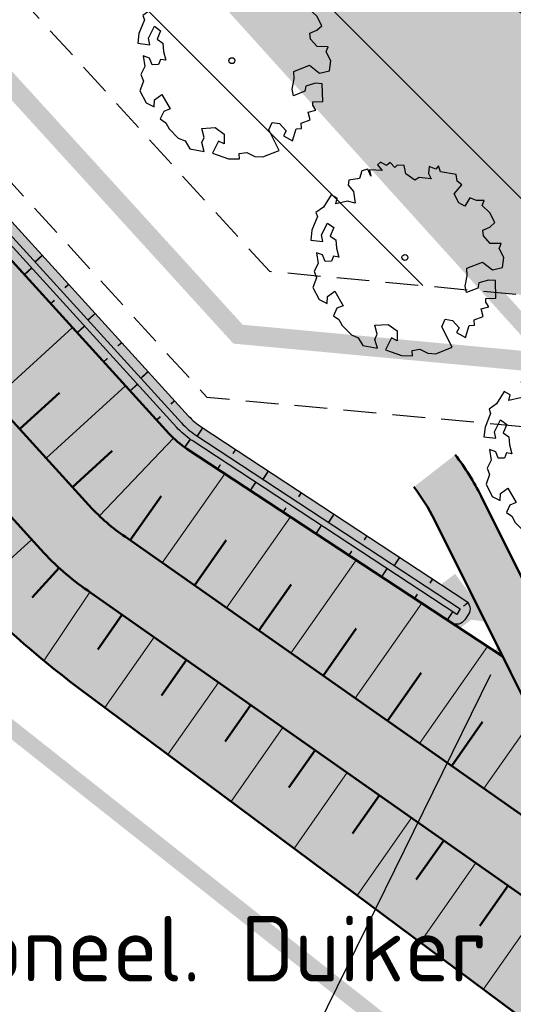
# Model space of a CAD drawing. Header units: metres. Extents: x -3 to 311477, y 0 to 754107.
# Tile 67 of 82: x 155543 to 155580, y 377063 to 377139. Entities that reach past the tile are written whole.
import ezdxf
from ezdxf import colors
from ezdxf.entities.mleader import LeaderData, LeaderLine
from ezdxf.math import Vec2, Vec3

# ---------------------------------------------------------------- set-up
doc = ezdxf.new("R2010")
doc.units = ezdxf.units.M
doc.linetypes.add('CENTER', pattern=[2, 1.25, -0.25, 0.25, -0.25])
doc.linetypes.add('DASHED2', pattern=[0.375, 0.25, -0.125])
for name, color, linetype, lineweight in [('B-WA-GW-TALUDARCERING-S', 90, 'Continuous', 25), ('B-WA-GW-TALUDARCERING_KORT-G', 90, 'Continuous', 18), ('B-WA-GW-TALUDARCERING_LANG-G', 90, 'Continuous', 18), ('N-WE-GW-TALUD-GD', 90, 'Continuous', 50), ('N-WE-GW-TALUDARCERING-S', 90, 'Continuous', 25), ('N-WE-GW-TALUDARCERING_KORT-G', 90, 'Continuous', 50), ('N-WE-GW-TALUDARCERING_LANG-G', 90, 'Continuous', 18), ('N-XX-GW-GROND_STEEN-WERK-A-2000', 7, 'Continuous', 18), ('X-XX-AL-HULPLIJN-O', 7, 'Continuous', 18), ('X-XX-AL-TEKENBLAD_SCHAALBALK-S', 7, 'Continuous', 25)]:
    doc.layers.add(name, color=color, linetype=linetype, lineweight=lineweight)
doc.layers.add('C_Duiker_Nog aan te leggen_L', color=7, linetype='Continuous')
doc.layers.add('D_KLE_BUISLEIDING GEVAARLIJKE INHOUD_PPS PIPELINES', color=7, linetype='Continuous')
for name, color, linetype, true_color in [('N-KLEUR_talud', 7, 'Continuous', 0xa57500), ('N-KLEUR_water', 150, 'Continuous', 0x007fff), ('N-XX-GR-KRAP-BEEK-BEGELEIDEND-BOS-G', 7, 'Continuous', 0x296524), ('Z_ZZZ_WERKGRENS', 5, 'CENTER', 0x0000ff)]:
    doc.layers.add(name, color=color, linetype=linetype, true_color=true_color)
doc.layers.add('N-XX-BUITEN_SCOPE-V', color=7, linetype='Continuous', lineweight=18, true_color=0xfefefe)
doc.layers.add('V-WE-AM-AS_WATERGANG_SLOOT-G', color=1, linetype='DASHED2', lineweight=18, true_color=0xff0000)
doc.styles.add('NLCS-ISO', font='NLCS-ISO.ttf')

# ---------------------------------------------------------------- blocks, each defined once
blk = doc.blocks.new('SGR-BOOM_06')
at = {"linetype": 'Continuous', "flags": 128}
blk.add_lwpolyline([(2.697926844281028, 3.519936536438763), (2.530031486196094, 3.938911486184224), (2.197017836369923, 4.064448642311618), (1.94450365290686, 4.524361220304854), (1.273022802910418, 4.692183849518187), (0.8554126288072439, 4.524288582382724), (1.107912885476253, 4.273186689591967), (1.064270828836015, 3.811889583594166), (0.2276521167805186, 3.979701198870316), (0.3518243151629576, 4.315444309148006), (0.1839317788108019, 4.692111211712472), (-0.1504327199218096, 4.608837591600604), (-0.4861730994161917, 4.692066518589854), (-1.154910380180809, 4.649713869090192), (-1.490634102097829, 4.483188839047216), (-1.95193375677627, 4.56504461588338), (-2.538756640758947, 4.105076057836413), (-2.119756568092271, 3.896293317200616), (-1.994180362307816, 3.643818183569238), (-1.575180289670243, 3.435035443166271), (-1.994130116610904, 2.890461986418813), (-2.538667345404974, 2.766231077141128), (-2.915367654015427, 3.099211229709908), (-2.619546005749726, 3.216664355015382), (-2.873110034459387, 3.855299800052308), (-3.627802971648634, 3.434898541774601), (-4.004453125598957, 3.015887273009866), (-3.794266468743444, 2.84803387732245), (-4.004419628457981, 2.513649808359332), (-4.424759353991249, 2.345754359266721), (-4.716801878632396, 2.05367287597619), (-5.01017267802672, 1.214316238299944), (-3.88011881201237, 0.9209648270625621), (-3.712226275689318, 0.5442979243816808), (-4.004271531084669, 0.2931597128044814), (-4.506508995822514, 0.2931262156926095), (-4.602327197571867, 0.5555981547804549), (-5.093368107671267, 0.3763383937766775), (-4.757596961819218, -0.1681847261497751), (-4.925450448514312, -0.3770066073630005), (-4.716628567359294, -0.544860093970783), (-4.88446521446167, -1.006165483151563), (-4.532341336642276, -1.182198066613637), (-4.716561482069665, -1.550699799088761), (-4.424496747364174, -1.591623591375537), (-4.292786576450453, -1.70719043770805), (-4.61907625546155, -2.106831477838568), (-3.920821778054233, -2.682045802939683), (-3.668355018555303, -2.430910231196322), (-3.459575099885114, -1.969602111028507), (-3.627456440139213, -1.760802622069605), (-3.418684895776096, -1.173935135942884), (-3.123882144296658, -1.341782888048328), (-2.788119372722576, -1.760746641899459), (-2.496040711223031, -2.010481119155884), (-2.788049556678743, -2.807529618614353), (-3.418567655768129, -2.931766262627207), (-3.668290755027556, -3.394441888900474), (-3.332530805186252, -3.771097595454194), (-2.831649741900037, -3.896623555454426), (-2.768861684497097, -4.022178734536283), (-2.70607362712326, -4.147733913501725), (-2.328058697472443, -3.728722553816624), (-1.825821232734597, -3.728689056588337), (-1.574691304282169, -3.89653972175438), (-1.698860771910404, -4.27322610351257), (-1.6988383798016, -4.608960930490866), (-1.154284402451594, -4.735848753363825), (-0.6097418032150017, -4.692139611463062), (-0.4855303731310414, -4.944614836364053), (-0.2330665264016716, -4.64980644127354), (0.1012924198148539, -4.483281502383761), (-0.05880460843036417, -4.006538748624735), (0.2691206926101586, -3.89641674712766), (0.7727313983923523, -4.023307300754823), (0.8560217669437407, -4.608790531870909), (1.149445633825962, -4.565098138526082), (1.441519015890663, -4.735675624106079), (2.070647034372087, -4.232031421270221), (2.365446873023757, -4.356206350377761), (2.321760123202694, -4.14739857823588), (2.657483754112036, -3.979508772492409), (2.406348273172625, -3.728406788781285), (2.112915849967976, -3.643810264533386), (2.574182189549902, -3.226158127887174), (2.615108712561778, -2.975036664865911), (3.159645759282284, -2.848076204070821), (3.537702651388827, -3.058226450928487), (3.787439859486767, -2.807091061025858), (3.770391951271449, -2.632754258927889), (4.123163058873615, -2.632730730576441), (4.123146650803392, -2.386717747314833), (4.458873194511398, -2.262500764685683), (4.458859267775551, -2.05369007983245), (4.082181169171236, -2.05371520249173), (4.543444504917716, -1.591025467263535), (4.250006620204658, -1.424542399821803), (4.626693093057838, -1.550076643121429), (4.752232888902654, -1.256641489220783), (4.54339981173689, -0.9209205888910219), (4.835431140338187, -0.4609716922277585), (4.667549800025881, -0.2521722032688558), (4.249928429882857, -0.2522000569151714), (3.746303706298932, 0.08486595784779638), (4.082024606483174, 0.2936990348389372), (4.375415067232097, 0.8382641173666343), (4.543299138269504, 0.5885213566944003), (4.876296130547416, 0.7127381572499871), (4.667437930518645, 1.425137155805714), (4.711079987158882, 1.886434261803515), (4.499534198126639, 1.969671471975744), (4.163754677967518, 2.639753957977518), (3.828442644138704, 3.012677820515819), (3.373874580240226, 2.603955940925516), (3.662895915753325, 2.430909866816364), (3.914056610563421, 1.801765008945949), (3.537384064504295, 1.718488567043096), (3.327180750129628, 2.136095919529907), (2.991451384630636, 2.054186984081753), (2.657064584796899, 2.305283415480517), (2.238064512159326, 2.514066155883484), (2.446864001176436, 2.681947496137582), (2.321287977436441, 2.931693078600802), (2.530081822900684, 3.184190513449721), (2.865825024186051, 3.05865353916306), (3.159240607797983, 3.226540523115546)], close=True, dxfattribs=at)
blk.add_circle((0, 0), 0.15)
blk = doc.blocks.new('*U31')
at = {"layer": 'B-WA-GW-TALUDARCERING_KORT-G'}
for p, q in [((155545.1229190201, 377116.9186927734), (155545.4000635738, 377117.1713108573)), ((155549.1648083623, 377112.4843799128), (155549.441952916, 377112.7369979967)), ((155553.2066977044, 377108.0500670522), (155553.4838422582, 377108.3026851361)), ((155557.8566284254, 377104.3143405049), (155558.0624316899, 377104.6278209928)), ((155562.8723162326, 377101.0214882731), (155563.0781194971, 377101.334968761)), ((155567.8880040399, 377097.7286360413), (155568.0938073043, 377098.0421165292)), ((155572.9036918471, 377094.4357838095), (155573.1094951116, 377094.7492642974)), ((155576.9515561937, 377094.1382035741), (155576.621204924, 377093.8488573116))]:
    blk.add_line(p, q, dxfattribs=at)
at = {"layer": 'B-WA-GW-TALUDARCERING_LANG-G'}
for p, q in [((155543.101974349, 377119.1358492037), (155543.6562634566, 377119.6410853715)), ((155547.1438636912, 377114.7015363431), (155547.6981527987, 377115.2067725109)), ((155551.1857530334, 377110.2672234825), (155551.7400421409, 377110.7724596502)), ((155555.3499883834, 377105.9625676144), (155555.7770639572, 377106.579095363)), ((155560.364472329, 377102.667914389), (155560.7760788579, 377103.2948753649)), ((155565.3801601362, 377099.3750621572), (155565.7917666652, 377100.002023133)), ((155570.3958479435, 377096.0822099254), (155570.8074544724, 377096.7091709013)), ((155575.4115357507, 377092.7893576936), (155575.8231422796, 377093.4163186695))]:
    blk.add_line(p, q, dxfattribs=at)
blk = doc.blocks.new('*U32')
at = {"layer": 'B-WA-GW-TALUDARCERING_KORT-G'}
for p, q in [((155546.4898056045, 377118.3880049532), (155546.2126610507, 377118.1353868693)), ((155550.5316949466, 377113.9536920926), (155550.2545503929, 377113.7010740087)), ((155554.5735842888, 377109.519379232), (155554.296439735, 377109.2667611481)), ((155559.2354182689, 377105.8016469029), (155559.0296152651, 377105.4881662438)), ((155564.2511088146, 377102.5087988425), (155564.0453058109, 377102.1953181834)), ((155569.2667993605, 377099.2159507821), (155569.0609963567, 377098.902470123)), ((155574.2824899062, 377095.9231027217), (155574.0766869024, 377095.6096220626))]:
    blk.add_line(p, q, dxfattribs=at)
at = {"layer": 'B-WA-GW-TALUDARCERING_LANG-G'}
for p, q in [((155544.4688609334, 377120.6051613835), (155543.9145718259, 377120.0999252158)), ((155548.5107502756, 377116.1708485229), (155547.956461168, 377115.6656123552)), ((155552.5526396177, 377111.7365356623), (155551.9983505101, 377111.2312994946)), ((155556.727572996, 377107.4480709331), (155556.3159669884, 377106.8211096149)), ((155561.7432635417, 377104.1552228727), (155561.3316575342, 377103.5282615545)), ((155566.7589540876, 377100.8623748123), (155566.34734808, 377100.2354134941)), ((155571.7746446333, 377097.5695267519), (155571.3630386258, 377096.9425654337))]:
    blk.add_line(p, q, dxfattribs=at)
blk = doc.blocks.new('*U38')
at = {"layer": 'N-WE-GW-TALUDARCERING_KORT-G'}
for p, q in [((155545.7411164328, 377096.7763310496), (155543.6843487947, 377094.5159905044)), ((155550.5590676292, 377093.2086315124), (155548.6988059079, 377090.5558722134)), ((155555.4715601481, 377089.7637197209), (155553.5625053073, 377087.0413807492)), ((155560.3840526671, 377086.3188079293), (155558.4274056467, 377083.5286018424)), ((155565.296545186, 377082.8738961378), (155563.2923059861, 377080.0158229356)), ((155570.2090377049, 377079.4289843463), (155568.1572063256, 377076.5030440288)), ((155575.1215302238, 377075.9840725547), (155573.022106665, 377072.9902651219)), ((155580.0340227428, 377072.5391607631), (155577.8870070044, 377069.4774862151))]:
    blk.add_line(p, q, dxfattribs=at)
at = {"layer": 'N-WE-GW-TALUDARCERING_LANG-G'}
for p, q in [((155543.658816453, 377098.9338625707), (155539.0399673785, 377094.7292911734)), ((155548.1015078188, 377094.929165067), (155544.5919720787, 377089.6848909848)), ((155553.0153138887, 377091.4861756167), (155549.2447963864, 377086.1093647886)), ((155557.9278064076, 377088.0412638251), (155554.0621045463, 377082.5287187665)), ((155562.8402989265, 377084.5963520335), (155558.8794127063, 377078.9480727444)), ((155567.7527914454, 377081.151440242), (155563.6967208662, 377075.3674267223)), ((155572.6652839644, 377077.7065284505), (155568.5140290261, 377071.7867807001)), ((155577.5777764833, 377074.2616166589), (155573.3313371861, 377068.206134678)), ((155582.4902690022, 377070.8167048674), (155578.1486453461, 377064.6254886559))]:
    blk.add_line(p, q, dxfattribs=at)
blk = doc.blocks.new('*U39')
at = {"layer": 'N-WE-GW-TALUDARCERING_KORT-G'}
for p, q in [((155542.7385039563, 377107.3724522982), (155545.7678401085, 377110.1300786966)), ((155546.7774944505, 377102.9354988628), (155549.8082804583, 377105.6944450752)), ((155551.1733038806, 377098.8847745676), (155553.5303564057, 377102.2459645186)), ((155556.0857963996, 377095.439862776), (155558.4956249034, 377098.8763120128)), ((155560.9982889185, 377091.9949509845), (155563.4608934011, 377095.5066595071)), ((155565.9107814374, 377088.550039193), (155568.4261618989, 377092.1370070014)), ((155570.8232739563, 377085.1051274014), (155573.3914303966, 377088.7673544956)), ((155575.7357664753, 377081.6602156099), (155578.0916524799, 377085.0197420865))]:
    blk.add_line(p, q, dxfattribs=at)
at = {"layer": 'N-WE-GW-TALUDARCERING_LANG-G'}
for p, q in [((155540.7190087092, 377109.5909290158), (155546.776231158, 377115.1048619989)), ((155544.7579992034, 377105.1539755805), (155550.8181213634, 377110.6705481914)), ((155548.8214224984, 377100.7403475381), (155554.4937749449, 377106.6618691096)), ((155553.6295501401, 377097.1623186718), (155558.3964311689, 377103.9599578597)), ((155558.542042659, 377093.7174068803), (155563.4144756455, 377100.6655646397)), ((155563.4545351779, 377090.2724950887), (155568.432520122, 377097.3711714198)), ((155568.3670276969, 377086.8275832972), (155573.4505645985, 377094.0767781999)), ((155573.2795202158, 377083.3826715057), (155578.4686090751, 377090.7823849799)), ((155578.1920127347, 377079.9377597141), (155581.9729241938, 377085.3293924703))]:
    blk.add_line(p, q, dxfattribs=at)

msp = doc.modelspace()

# ---------------------------------------------------------------- hatches: boundary and pattern name
at = {"layer": 'N-KLEUR_talud'}
h = msp.add_hatch(color=256, dxfattribs=at)
h.dxf.hatch_style = 1
edge = h.paths.add_edge_path()
edge.add_line((155673.4108115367, 377006.0341118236), (155668.6244481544, 377040.0968973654))
edge.add_line((155668.6244481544, 377040.0968973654), (155660.5644984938, 377038.9669496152))
edge.add_arc((155659.590488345, 377045.8996389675), 7.000776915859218, 236.7180492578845, 277.99744058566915, ccw=False)
edge.add_line((155655.748745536, 377040.0471275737), (155645.8460909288, 377046.5484328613))
edge.add_line((155645.8460909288, 377046.5484328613), (155600.2293698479, 377076.4962396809))
edge.add_line((155600.2293698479, 377076.4962396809), (155599.1231837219, 377077.4860353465))
edge.add_line((155599.1231837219, 377077.4860353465), (155582.1363142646, 377093.9448802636))
edge.add_line((155582.1363142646, 377093.9448802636), (155577.988303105, 377102.2384679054))
edge.add_arc((155560.9951843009, 377093.7394142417), 18.9999999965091, 26.57177871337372, 37.85921574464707)
edge.add_line((155575.996086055, 377105.4001580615), (155572.8380014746, 377102.9452646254))
edge.add_arc((155560.9951843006, 377093.7394142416), 14.99999999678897, 26.571778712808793, 37.85921574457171, ccw=False)
edge.add_line((155574.4108044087, 377100.4491934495), (155579.6254909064, 377090.0228812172))
edge.add_line((155579.6254909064, 377090.0228812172), (155555.4943709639, 377105.8651875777))
edge.add_arc((155559.3360270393, 377111.7168265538), 7.000000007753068, 222.3492648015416, 236.7147241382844, ccw=False)
edge.add_line((155554.1626620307, 377107.0012889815), (155527.1156784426, 377136.6742406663))
edge.add_arc((155506.4222184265, 377117.8120904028), 28.00000000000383, 42.349264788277, 127.4616201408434)
edge.add_line((155489.3917823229, 377140.0373968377), (155133.825795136, 376867.1425545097))
edge.add_arc((155147.1594990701, 376849.7695196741), 21.89999999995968, 127.5060305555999, 216.4800687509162)
edge.add_line((155129.550503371, 376836.7490254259), (155176.2077635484, 376773.6494626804))
edge.add_arc((155173.3935404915, 376771.568561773), 3.499999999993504, -52.774248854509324, 36.480068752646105, ccw=False)
edge.add_line((155175.5108901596, 376768.7816584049), (155096.4868039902, 376708.7431136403))
edge.add_arc((155094.3694543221, 376711.5300170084), 3.499999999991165, 216.3965705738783, 307.22575114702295, ccw=False)
edge.add_line((155091.5522017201, 376709.4532195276), (155045.0742862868, 376772.5022309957))
edge.add_arc((155028.3317565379, 376760.1601202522), 20.79999999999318, 36.39657057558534, 127.1226471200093)
edge.add_line((155015.7784739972, 376776.7449053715), (155009.3459965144, 376771.8760628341))
edge.add_line((155009.3459965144, 376771.8760628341), (155007.5027565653, 376769.7596135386))
edge.add_line((155007.5027565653, 376769.7596135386), (155010.5440884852, 376765.7905704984))
edge.add_line((155010.5440884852, 376765.7905704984), (155014.6215412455, 376767.0458150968))
edge.add_line((155014.6215412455, 376767.0458150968), (155017.957784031, 376769.5065740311))
edge.add_arc((155025.9711933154, 376758.6421701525), 13.49999999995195, 35.84919676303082, 126.41188770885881, ccw=False)
edge.add_line((155036.913770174, 376766.5484974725), (155082.8034897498, 376703.0358495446))
edge.add_arc((155094.3694556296, 376711.5300119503), 14.34999518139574, 216.2939369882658, 307.2257592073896)
edge.add_line((155103.0505879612, 376700.1037131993), (155182.0746741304, 376760.1422579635))
edge.add_arc((155173.3935404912, 376771.5685617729), 14.35000000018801, 307.2257511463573, 396.5760538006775)
edge.add_line((155184.9175460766, 376780.1195731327), (155137.9884591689, 376842.3407686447))
edge.add_arc((155147.9681603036, 376849.867757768), 12.50000000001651, 126.41188770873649, 217.024690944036, ccw=False)
edge.add_line((155140.5483368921, 376859.9273909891), (155500.3487950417, 377125.310412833))
edge.add_arc((155505.6910678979, 377118.0674769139), 8.999999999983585, 42.16497704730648, 126.41188770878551, ccw=False)
edge.add_line((155512.3620034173, 377124.1088856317), (155538.1302758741, 377095.6555079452))
edge.add_arc((155593.8001357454, 377149.4222848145), 77.39508765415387, 224.0037373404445, 232.9482773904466)
edge.add_line((155547.1668301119, 377087.653891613), (155656.2955594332, 377006.5398466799))
edge.add_arc((155662.2610260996, 377014.5656305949), 9.9999999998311, 233.3770308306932, 277.9985996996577)
edge.add_line((155663.6525150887, 377004.6629158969), (155673.4108115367, 377006.0341118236))
at = {"layer": 'N-KLEUR_water'}
h = msp.add_hatch(color=256, dxfattribs=at)
h.dxf.hatch_style = 1
edge = h.paths.add_edge_path()
edge.add_line((155038.0095008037, 376793.6041018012), (155036.7918113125, 376795.1906798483))
edge.add_line((155036.7918113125, 376795.1906798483), (155035.9387319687, 376794.5359463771))
edge.add_arc((155035.3298870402, 376795.329235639), 0.999999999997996, 222.9769603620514, 307.506030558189, ccw=False)
edge.add_line((155034.5982591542, 376794.6475314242), (155033.4923079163, 376795.834475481))
edge.add_line((155033.4923079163, 376795.834475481), (155032.0290521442, 376794.4710670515))
edge.add_arc((155029.4683545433, 376792.0851022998), 3.499999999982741, -14.217662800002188, 42.976960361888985, ccw=False)
edge.add_arc((155036.2539423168, 376790.3658586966), 3.499999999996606, 165.7823371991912, 216.396570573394)
edge.add_line((155033.4366897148, 376788.2890612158), (155091.5522017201, 376709.4532195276))
edge.add_arc((155094.3694543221, 376711.5300170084), 3.499999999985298, 216.396570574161, 307.2257511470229)
edge.add_line((155096.4868039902, 376708.7431136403), (155175.5108901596, 376768.7816584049))
edge.add_arc((155173.3935404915, 376771.5685617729), 3.499999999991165, 307.2257511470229, 396.4800687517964)
edge.add_line((155176.2077635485, 376773.6494626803), (155129.550503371, 376836.7490254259))
edge.add_arc((155147.1594990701, 376849.7695196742), 21.89999999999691, 127.5060305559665, 216.4800687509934, ccw=False)
edge.add_line((155133.825795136, 376867.1425545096), (155489.3573487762, 377140.0109692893))
edge.add_arc((155506.4222184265, 377117.8120904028), 28.00000000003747, 42.349264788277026, 127.5504409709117, ccw=False)
edge.add_line((155527.1156784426, 377136.6742406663), (155554.1626620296, 377107.0012889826))
edge.add_arc((155559.3360270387, 377111.7168265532), 7.000000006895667, 222.3492647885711, 236.7146764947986)
edge.add_line((155555.4943660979, 377105.8651907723), (155575.7013463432, 377092.5990939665))
edge.add_arc((155576.1129528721, 377093.2260549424), 0.7499999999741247, 236.7146764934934, 326.7146764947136)
edge.add_line((155576.739913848, 377092.8144484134), (155577.0143292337, 377093.2324392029))
edge.add_arc((155576.3873682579, 377093.6440457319), 0.7499999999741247, 326.7146764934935, 416.7147241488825)
edge.add_line((155576.7989742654, 377094.2710070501), (155556.5919869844, 377107.537084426))
edge.add_arc((155559.3360270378, 377111.7168265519), 5.000000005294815, 222.3492647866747, 236.7147241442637, ccw=False)
edge.add_line((155555.6407663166, 377108.34858543), (155528.5937827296, 377138.0215371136))
edge.add_arc((155506.4222184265, 377117.8120904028), 30.00000000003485, 42.34926478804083, 127.5504409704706)
edge.add_line((155488.1384295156, 377141.5966034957), (155132.6010023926, 376868.7236808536))
edge.add_arc((155147.4568186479, 376849.3674228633), 24.40000000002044, 127.5060305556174, 216.4800687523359)
edge.add_line((155127.8376636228, 376834.8605708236), (155174.1976042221, 376772.1631048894))
edge.add_arc((155173.3935404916, 376771.568561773), 0.9999999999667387, -52.77424885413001, 36.48006875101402, ccw=False)
edge.add_line((155173.9984975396, 376770.7723036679), (155094.9744113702, 376710.7337589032))
edge.add_arc((155094.3694543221, 376711.5300170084), 1.000000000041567, 216.3965705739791, 307.2257511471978, ccw=False)
edge.add_line((155093.5645250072, 376710.9366462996), (155035.152271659, 376790.1750285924))
edge.add_arc((155035.9572009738, 376790.7683993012), 0.9999999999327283, 127.5060305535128, 216.3965705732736, ccw=False)
edge.add_line((155035.3483560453, 376791.5616885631), (155038.0095008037, 376793.6041018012))
h = msp.add_hatch(color=256, dxfattribs=at)
h.dxf.hatch_style = 1
edge = h.paths.add_edge_path()
edge.add_arc((155506.4222184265, 377117.8120904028), 28.00000000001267, 42.34926478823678, 127.55044097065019, ccw=False)
edge.add_line((155527.1156784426, 377136.6742406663), (155554.1626620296, 377107.0012889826))
edge.add_arc((155559.3360270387, 377111.7168265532), 7.000000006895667, 222.3492647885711, 236.7146764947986)
edge.add_line((155555.4943660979, 377105.8651907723), (155575.7013463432, 377092.5990939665))
edge.add_arc((155576.1129528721, 377093.2260549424), 0.7499999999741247, 236.7146764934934, 326.7146764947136)
edge.add_line((155576.739913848, 377092.8144484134), (155577.0143292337, 377093.2324392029))
edge.add_arc((155576.3873682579, 377093.6440457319), 0.7499999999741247, 326.7146764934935, 416.7147241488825)
edge.add_line((155576.7989742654, 377094.2710070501), (155556.5919869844, 377107.537084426))
edge.add_arc((155559.3360270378, 377111.7168265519), 5.000000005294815, 222.3492647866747, 236.7147241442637, ccw=False)
edge.add_line((155555.6407663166, 377108.34858543), (155528.5937827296, 377138.0215371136))
edge.add_arc((155506.4222184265, 377117.8120904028), 30.00000000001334, 42.34926478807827, 127.5504409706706)
edge.add_line((155488.1384295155, 377141.5966034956), (155425.5587518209, 377093.5670621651))
edge.add_line((155425.5587518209, 377093.5670621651), (155426.7753499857, 377091.9796465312))
edge.add_line((155426.7753499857, 377091.9796465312), (155489.3573487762, 377140.0109692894))
h = msp.add_hatch(color=256, dxfattribs=at)
h.dxf.hatch_style = 1
edge = h.paths.add_edge_path()
edge.add_arc((155506.4222184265, 377117.8120904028), 28.00000000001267, 42.34926478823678, 127.55044097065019, ccw=False)
edge.add_line((155527.1156784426, 377136.6742406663), (155554.1626620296, 377107.0012889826))
edge.add_arc((155559.3360270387, 377111.7168265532), 7.000000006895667, 222.3492647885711, 236.7146764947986)
edge.add_line((155555.4943660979, 377105.8651907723), (155575.7013463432, 377092.5990939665))
edge.add_arc((155576.1129528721, 377093.2260549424), 0.7499999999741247, 236.7146764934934, 326.7146764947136)
edge.add_line((155576.739913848, 377092.8144484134), (155577.0143292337, 377093.2324392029))
edge.add_arc((155576.3873682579, 377093.6440457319), 0.7499999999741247, 326.7146764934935, 416.7147241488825)
edge.add_line((155576.7989742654, 377094.2710070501), (155556.5919869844, 377107.537084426))
edge.add_arc((155559.3360270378, 377111.7168265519), 5.000000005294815, 222.3492647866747, 236.7147241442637, ccw=False)
edge.add_line((155555.6407663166, 377108.34858543), (155528.5937827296, 377138.0215371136))
edge.add_arc((155506.4222184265, 377117.8120904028), 30.00000000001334, 42.34926478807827, 127.5504409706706)
edge.add_line((155488.1384295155, 377141.5966034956), (155425.5587518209, 377093.5670621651))
edge.add_line((155425.5587518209, 377093.5670621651), (155426.7753499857, 377091.9796465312))
edge.add_line((155426.7753499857, 377091.9796465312), (155489.3573487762, 377140.0109692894))
at = {"layer": 'N-XX-BUITEN_SCOPE-V', "transparency": 33554636}
h = msp.add_hatch(color=256, dxfattribs=at)
h.dxf.hatch_style = 1
edge = h.paths.add_edge_path()
edge.add_line((155646.7797026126, 377057.2261701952), (155647.4869587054, 377047.5342685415))
edge.add_arc((155646.7410326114, 377047.4562027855), 0.7500000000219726, -33.285275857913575, 5.974606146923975, ccw=False)
edge.add_line((155647.3679939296, 377047.0445967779), (155647.0935404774, 377046.6265472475))
edge.add_arc((155646.4665791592, 377047.0381532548), 0.7499999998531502, 236.714676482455, 326.71472415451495, ccw=False)
edge.add_line((155646.0549726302, 377046.4111922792), (155648.0485172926, 377045.1025192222))
edge.add_line((155648.0485172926, 377045.1025192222), (155646.7797026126, 377057.2261701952))
edge = h.paths.add_edge_path()
edge.add_line((155529.4082450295, 377172.5045949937), (155578.8916719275, 377117.8104301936))
edge.add_line((155578.8916719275, 377117.8104301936), (155659.518032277, 377110.3070133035))
edge.add_line((155659.518032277, 377110.3070133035), (155659.977462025, 377114.3033034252))
edge.add_arc((155653.2017110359, 377115.0822712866), 6.820380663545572, 353.4418357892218, 382.28955002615)
edge.add_arc((155655.886044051, 377116.1826245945), 3.919273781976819, 22.28955002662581, 90.79167300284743)
edge.add_arc((155655.6690354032, 377131.8871999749), 11.78680085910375, 105.97670252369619, 270.7916730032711, ccw=False)
edge.add_arc((155648.44810418, 377156.5563014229), 13.91778945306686, 286.602171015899, 307.6359232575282)
edge.add_arc((155250.5924510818, 376617.7342511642), 666.1060351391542, 52.40726696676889, 62.37218559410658)
edge.add_line((155559.4832653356, 377207.8899212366), (155555.3863246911, 377200.4825928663))
edge.add_arc((155467.353408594, 377256.0540898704), 104.1056463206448, 309.22856283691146, 327.7374962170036, ccw=False)
edge.add_line((155533.1914377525, 377175.4108042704), (155529.4082450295, 377172.5045949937))
at = {"layer": 'N-XX-GW-GROND_STEEN-WERK-A-2000'}
h = msp.add_hatch(dxfattribs=at)
h.set_pattern_fill('AGW-WERK_ONTGRAVEN', color=256, scale=2, pattern_type=2)
h.set_pattern_definition([(135, (0, 0), (-7.071067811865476, -7.071067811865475), [])])
edge = h.paths.add_edge_path()
edge.add_line((155561.80374293, 377119.4007023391), (155659.518032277, 377110.3070133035))
edge.add_line((155659.518032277, 377110.3070133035), (155659.977462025, 377114.3033034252))
edge.add_arc((155653.2017110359, 377115.0822712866), 6.820380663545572, 353.4418357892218, 382.28955002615)
edge.add_arc((155655.886044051, 377116.1826245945), 3.919273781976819, 22.28955002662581, 90.79167300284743)
edge.add_arc((155655.6690354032, 377131.8871999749), 11.78680085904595, 105.9767025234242, 270.79167300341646, ccw=False)
edge.add_arc((155648.4481041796, 377156.5563014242), 13.91778945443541, 286.6021710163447, 307.6359232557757)
edge.add_arc((155250.5924510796, 376617.7342511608), 666.1060351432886, 52.40726696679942, 62.37218559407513)
edge.add_line((155559.4832653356, 377207.8899212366), (155555.3863246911, 377200.4825928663))
edge.add_arc((155467.3534085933, 377256.054089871), 104.1056463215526, 309.2285628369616, 327.7374962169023, ccw=False)
edge.add_line((155533.1914377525, 377175.4108042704), (155519.9924167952, 377165.2714537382))
edge.add_line((155519.9924167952, 377165.2714537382), (155561.80374293, 377119.4007023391))
edge = h.paths.add_edge_path()
edge.add_line((155646.7797026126, 377057.2261701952), (155647.4869587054, 377047.5342685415))
edge.add_arc((155646.7410326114, 377047.4562027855), 0.7500000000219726, -33.285275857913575, 5.974606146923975, ccw=False)
edge.add_line((155647.3679939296, 377047.0445967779), (155647.0935404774, 377046.6265472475))
edge.add_arc((155646.4665791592, 377047.0381532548), 0.7499999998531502, 236.714676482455, 326.71472415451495, ccw=False)
edge.add_line((155646.0549726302, 377046.4111922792), (155648.0485172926, 377045.1025192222))
edge.add_line((155648.0485172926, 377045.1025192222), (155646.7797026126, 377057.2261701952))

# ---------------------------------------------------------------- linework, layer by layer
at = {"layer": 'B-WA-GW-TALUDARCERING_LANG-G'}
for p, q in [((155544.4507593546, 377120.6250204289), (155543.896470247, 377120.1197842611)), ((155543.0838727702, 377119.155708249), (155543.6381618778, 377119.6609444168)), ((155546.4717040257, 377118.4078639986), (155546.1945594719, 377118.1552459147)), ((155545.1048174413, 377116.9385518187), (155545.3819619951, 377117.1911699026)), ((155548.4926486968, 377116.1907075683), (155547.9383595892, 377115.6854714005)), ((155547.1257621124, 377114.7213953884), (155547.68005122, 377115.2266315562)), ((155550.5135933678, 377113.973551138), (155550.236448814, 377113.7209330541)), ((155549.1467067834, 377112.5042389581), (155549.4238513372, 377112.756857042)), ((155552.5345380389, 377111.7563947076), (155551.9802489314, 377111.2511585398)), ((155551.1676514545, 377110.2870825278), (155551.7219405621, 377110.7923186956)), ((155554.55548271, 377109.5392382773), (155554.2783381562, 377109.2866201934)), ((155553.1885961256, 377108.0699260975), (155553.4657406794, 377108.3225441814)), ((155556.7051102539, 377107.4628179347), (155556.2935042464, 377106.8358566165)), ((155555.3279288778, 377105.9779112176), (155555.7573679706, 377106.5927950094)), ((155559.2129555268, 377105.8163939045), (155559.007152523, 377105.5029132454)), ((155557.8341656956, 377104.3290875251), (155558.0399689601, 377104.642568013)), ((155561.7208007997, 377104.1699698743), (155561.3091947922, 377103.5430085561)), ((155560.3420095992, 377102.6826614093), (155560.7536161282, 377103.3096223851)), ((155564.2286460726, 377102.5235458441), (155564.0228430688, 377102.210065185)), ((155562.8498535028, 377101.0362352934), (155563.0556567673, 377101.3497157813)), ((155566.7364913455, 377100.8771218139), (155566.324885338, 377100.2501604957)), ((155565.3576974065, 377099.3898091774), (155565.7693039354, 377100.0167701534)), ((155569.2443366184, 377099.2306977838), (155569.0385336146, 377098.9172171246)), ((155567.8655413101, 377097.7433830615), (155568.0713445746, 377098.0568635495)), ((155571.7521818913, 377097.5842737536), (155571.3405758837, 377096.9573124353)), ((155570.3733852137, 377096.0969569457), (155570.7849917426, 377096.7239179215)), ((155574.2600271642, 377095.9378497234), (155574.0542241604, 377095.6243690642)), ((155572.8812291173, 377094.4505308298), (155573.0870323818, 377094.7640113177)), ((155576.9688950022, 377094.1176770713), (155576.67813163, 377093.8808614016)), ((155575.3890730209, 377092.8041047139), (155575.8006795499, 377093.4310656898))]:
    msp.add_line(p, q, dxfattribs=at)
at = {"layer": 'C_Duiker_Nog aan te leggen_L', "const_width": 1.5}
msp.add_lwpolyline([(155574.8083059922, 377091.9680849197), (155577.0604663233, 377093.6205841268), (155575.3906569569, 377095.8738619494)], dxfattribs=at)
at = {"layer": 'C_Duiker_Nog aan te leggen_L', "ltscale": 0.3, "const_width": 1.5}
msp.add_lwpolyline([(155576.9833886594, 377093.6038216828), (155583.2915345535, 377092.8003508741)], dxfattribs=at)
at = {"layer": 'D_KLE_BUISLEIDING GEVAARLIJKE INHOUD_PPS PIPELINES', "linetype": 'DASHED2', "ltscale": 10, "flags": 128}
for points in [[(153511.6200309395, 379265.7202936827), (153721.9317453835, 379101.3030784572), (154064.6697575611, 378832.3049338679), (154106.4480660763, 378803.6170735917), (154147.8669398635, 378768.0299796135), (154204.4099089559, 378704.0325315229), (154527.6769340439, 378329.8862286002), (154580.0945822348, 378206.0699612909), (154611.6747524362, 378134.3459523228), (154730.8831902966, 377970.6656848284), (154749.1091967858, 377954.1295067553), (154815.6482402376, 377909.4043942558), (154988.6118427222, 377736.5350940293), (155094.3517677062, 377631.326473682), (155405.8686665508, 377288.8811660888), (155476.1947729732, 377213.3213726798), (155561.80374293, 377119.4007023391), (155675.7587962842, 377108.7955817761), (155685.5351622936, 377099.9776811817), (155729.8016735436, 377049.1464231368), (155962.2799899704, 376780.0448642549), (156122.9323083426, 376593.6137685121), (156276.7956999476, 376413.6523661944), (156301.8463922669, 376375.0810491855), (156606.4431706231, 375829.7808704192), (156859.6768950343, 375375.5619339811), (157085.1443010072, 374972.3797225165), (157070.7612561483, 374806.8485395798), (157058.1198519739, 374661.6687221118), (157060.9169312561, 374640.0219462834), (157074.0137211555, 374577.3356678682), (157160.6133909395, 374229.4701951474), (157170.1890108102, 374164.0884172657), (157232.6768552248, 373789.2231034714), (157261.8594276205, 373623.8718575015), (157273.6869116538, 373556.7794489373), (157283.2097212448, 373512.7816013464), (157275.6382993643, 373010.082176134), (157275.3117001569, 372921.758326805), (157299.2113222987, 372738.7196646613), (157260.0133268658, 372678.9244203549), (157331.5654377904, 372551.012859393), (157355.0859345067, 372371.2746237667), (157405.3431557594, 371939.4021762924), (157421.608131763, 371835.7624889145), (157429.6340393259, 371795.86762676), (157443.566806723, 371726.950199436), (157472.5245297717, 371643.2393332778), (157507.4746787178, 371533.5716237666), (157611.3617775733, 371570.4399540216), (158234.677404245, 371790.1280798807), (158795.1377222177, 371987.7766249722), (158802.2343083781, 371990.3573857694), (158823.6460188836, 371980.2019170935), (158856.8454665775, 371968.6181272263), (158963.7020670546, 372006.305949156), (159006.0372866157, 372043.4973329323), (159039.0693026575, 372049.9689806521), (159105.7265486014, 372059.4084267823), (159222.5174025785, 371969.0968037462), (159261.4262846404, 371931.0289844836), (159309.5455143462, 371850.0873219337), (159634.8326862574, 371300.0039100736), (159768.6424705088, 371084.2677306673), (159794.3086225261, 371053.8792122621), (159819.4430621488, 370873.1093509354), (159934.8271197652, 370837.9159096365), (160203.7462727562, 370755.7227042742), (160262.5366502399, 370767.5368197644), (160471.6894158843, 370688.9138024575), (160540.5872333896, 370663.5244328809), (160671.0191647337, 370611.9944804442), (160699.5375112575, 370602.6398398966), (160786.0155596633, 370609.9307740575), (160997.1924174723, 370529.7753854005), (161283.5926755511, 370420.1932008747), (161408.9280322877, 370364.1583026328)], [(153505.4610044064, 379257.8420710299), (153715.7652195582, 379093.4307185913), (154058.7464243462, 378824.2417041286), (154100.3414785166, 378795.6796788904), (154140.8283232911, 378760.8933841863), (154196.8792466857, 378697.4528518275), (154519.0815190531, 378324.5388839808), (154570.9136623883, 378202.1056437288), (154602.9568943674, 378129.3299416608), (154723.4038596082, 377963.9491024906), (154742.9277776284, 377946.2353490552), (154809.264939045, 377901.6459342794), (154981.5506461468, 377729.4541598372), (155087.122063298, 377624.4132006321), (155398.5098011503, 377282.1098775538), (155468.8392958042, 377206.5464437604), (155557.0216593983, 377109.8025312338), (155671.5264412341, 377099.1462507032), (155678.3898206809, 377092.955750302), (155722.2474087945, 377042.5940589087), (155954.7086815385, 376773.5122286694), (156115.3442439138, 376587.1005776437), (156268.7675211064, 376407.6539410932), (156293.2784943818, 376369.9136460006), (156597.7128510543, 375824.904240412), (156850.9457608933, 375370.6867582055), (157074.9156914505, 374970.1823415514), (157060.7987933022, 374807.7141804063), (157048.063777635, 374661.4592865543), (157051.0490397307, 374638.3561518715), (157064.2639619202, 374575.1044468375), (157150.7904165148, 374227.5330749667), (157160.3088761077, 374162.5415841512), (157222.8207817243, 373787.5319269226), (157252.0116220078, 373622.1338343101), (157263.8723258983, 373554.852982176), (157273.1935962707, 373511.7862979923), (157265.6385778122, 373010.1759668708), (157265.3092959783, 372921.1266414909), (157288.8154613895, 372741.101323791), (157248.3253808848, 372679.3350464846), (157321.8994503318, 372547.8088909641), (157345.1612130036, 372370.0478415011), (157395.433202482, 371938.0484870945), (157411.7622789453, 371834.0003545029), (157419.8304568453, 371793.8953766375), (157433.8976334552, 371724.3130809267), (157463.0339118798, 371640.0860476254), (157501.083616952, 371520.692450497), (157614.6960831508, 371561.0122011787), (158238.0014929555, 371780.6967260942), (158798.5095215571, 371978.3620963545), (158801.7246794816, 371979.5313280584), (158819.8452428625, 371970.9368342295), (158856.8633018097, 371958.0206730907), (158968.8503813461, 371997.5179909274), (159010.6091112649, 372034.2029300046), (159040.73285128, 372040.1047869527), (159102.9488770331, 372048.9153043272), (159215.9399164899, 371961.5419885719), (159253.4985285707, 371924.7952515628), (159300.9438136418, 371844.9872355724), (159626.2788700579, 371294.8228476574), (159760.5303144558, 371078.3745972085), (159784.8022978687, 371049.6367632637), (159810.4177567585, 370865.407354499), (159931.9096960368, 370828.3509402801), (160203.2394626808, 370745.4209464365), (160261.6988507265, 370757.1685485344), (160468.2011362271, 370679.5418783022), (160537.0206903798, 370654.1813493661), (160667.6205899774, 370602.5850374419), (160698.3521249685, 370592.5044227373), (160784.5913782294, 370599.7752241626), (160993.631327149, 370520.4309317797), (161279.7622770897, 370410.9517896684), (161404.8465677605, 370355.029137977)]]:
    msp.add_lwpolyline(points, dxfattribs=at)
at = {"layer": 'D_KLE_BUISLEIDING GEVAARLIJKE INHOUD_PPS PIPELINES', "const_width": 1.5}
msp.add_lwpolyline([(155090.7369155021, 377627.869837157), (155402.1892338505, 377285.4955218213), (155472.5170343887, 377209.9339082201), (155559.4127011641, 377114.6016167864), (155673.6426187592, 377103.9709162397), (155681.9624914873, 377096.4667157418), (155726.0245411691, 377045.8702410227), (155958.4943357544, 376776.7785464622), (156119.1382761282, 376590.3571730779), (156272.781610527, 376410.6531536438), (156297.5624433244, 376372.4973475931), (156602.0780108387, 375827.3425554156), (156855.3113279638, 375373.1243460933), (157080.0299962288, 374971.281032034), (157065.7800247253, 374807.281359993)], dxfattribs=at)
at = {"layer": 'N-WE-GW-TALUD-GD', "lineweight": 25}
for points in [[(155425.5582061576, 377093.5666433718), (155488.1753226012, 377141.6249187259, -0.3894432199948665), (155528.5937827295, 377138.0215371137), (155555.6407663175, 377108.3485854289, 0.06276336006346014), (155556.5919869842, 377107.5370844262), (155576.7989742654, 377094.2710070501)], [(155426.014839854, 377092.9716764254), (155488.6319562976, 377141.0299517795, -0.3894432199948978), (155528.0394936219, 377137.516300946), (155555.0864772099, 377107.8433492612, 0.06276336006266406), (155556.1803809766, 377106.910123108), (155576.3873682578, 377093.6440457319)], [(155576.3873682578, 377093.6440457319), (155576.1129528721, 377093.2260549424), (155555.9059774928, 377106.4921485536, -0.06276336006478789), (155554.7169511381, 377107.5065251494), (155527.6699675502, 377137.179476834, 0.3894432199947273), (155488.9356099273, 377140.6327175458), (155426.3192619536, 377092.5750322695)], [(155576.7989742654, 377094.2710070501, -0.4142138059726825), (155577.0143292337, 377093.2324392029), (155576.739913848, 377092.8144484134, -0.4142135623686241), (155575.7013463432, 377092.5990939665), (155555.4943709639, 377105.8651875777, -0.06276336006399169), (155554.1626620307, 377107.0012889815), (155527.1156784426, 377136.6742406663, 0.3894432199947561), (155489.3917823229, 377140.0373968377), (155426.77589565, 377091.9800653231)]]:
    msp.add_lwpolyline(points, format="xyb", dxfattribs=at)
at = {"layer": 'N-WE-GW-TALUD-GD'}
for points in [[(155588.1686409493, 377072.941595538), (155580.2277763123, 377088.8186639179), (155579.6254909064, 377090.0228812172), (155555.4943709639, 377105.8651875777, -0.06276336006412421), (155554.1626620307, 377107.0012889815), (155527.1156784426, 377136.6742406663, 0.3894432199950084), (155489.3917823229, 377140.0373968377), (155133.825795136, 376867.1425545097, 0.4089785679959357), (155129.5505033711, 376836.7490254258), (155176.2077635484, 376773.6494626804, -0.410406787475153), (155175.5108901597, 376768.7816584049), (155096.4868039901, 376708.7431136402, -0.4184586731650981), (155091.5522017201, 376709.4532195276), (155045.0742862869, 376772.5022309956, 0.417930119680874), (155015.7784739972, 376776.7449053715), (155009.3459965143, 376771.8760628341), (155007.5027565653, 376769.7596135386)], [(155007.5027565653, 376769.7596135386), (155014.6271599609, 376775.095894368, -0.4180737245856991), (155042.7810430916, 376770.8665105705), (155088.9361814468, 376707.5247647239, 0.4184586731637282), (155098.4529143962, 376706.1552747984), (155177.4770005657, 376766.1938195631, 0.4104067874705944), (155178.8209706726, 376775.5817278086), (155132.0674495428, 376838.0889059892, -0.4140175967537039), (155136.0931378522, 376866.0756625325), (155493.9383079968, 377134.1068526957, -0.3864791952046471), (155520.7180532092, 377131.5625846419), (155548.253623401, 377101.3139264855, 0.05908772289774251), (155550.9941452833, 377099.0104104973), (155588.1686409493, 377072.941595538)], [(155010.5440884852, 376765.7905704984), (155017.6246350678, 376771.0940019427, -0.4180737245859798), (155038.7400474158, 376767.9219640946), (155084.9022081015, 376704.5705810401, 0.4188520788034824), (155101.4776996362, 376702.1739842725), (155180.5017858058, 376762.2125290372, 0.410795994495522), (155182.8319741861, 376778.5670237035), (155136.0713467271, 376841.0837026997, -0.414017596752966), (155139.0906129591, 376862.0737701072), (155496.9357831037, 377130.1049602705, -0.3864791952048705), (155517.0205920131, 377128.1967592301), (155544.5800862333, 377097.9218198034, 0.05857796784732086), (155548.1816354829, 377094.8758185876), (155649.7722633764, 377023.6348445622, 0.1829812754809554), (155666.350906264, 377019.8864971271), (155671.3653227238, 377020.59110243)], [(155010.5440884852, 376765.7905704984), (155014.6215412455, 376767.0458150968), (155017.957784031, 376769.5065740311, -0.4170929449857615), (155036.9137701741, 376766.5484974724), (155082.8034897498, 376703.0358495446, 0.418985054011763), (155103.0505879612, 376700.1037131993), (155182.0746741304, 376760.1422579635, 0.4108962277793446), (155184.9175460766, 376780.1195731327), (155137.9884591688, 376842.3407686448, -0.4173496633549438), (155140.5483368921, 376859.9273909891), (155500.3487950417, 377125.310412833, -0.3851006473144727), (155512.3620034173, 377124.1088856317), (155538.1302758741, 377095.6555079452, 0.03904774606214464), (155547.1668301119, 377087.653891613), (155656.2955594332, 377006.5398466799, 0.1971963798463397), (155663.6525150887, 377004.6629158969), (155673.4108115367, 377006.0341118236)], [(155670.6695782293, 377025.5424597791), (155665.6551617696, 377024.8378544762, -0.1821088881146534), (155652.5839805, 377027.7699923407), (155598.1632526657, 377065.9328203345, -0.1245032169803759), (155593.3599120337, 377071.5042724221), (155586.2843254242, 377085.6512926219), (155577.988303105, 377102.2384679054, 0.04929059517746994), (155575.996086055, 377105.4001580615)], [(155580.2277424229, 377088.8187316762), (155574.4108044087, 377100.4491934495, 0.0492905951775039), (155572.8380014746, 377102.9452646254)]]:
    msp.add_lwpolyline(points, format="xyb", dxfattribs=at)
at = {"layer": 'V-WE-AM-AS_WATERGANG_SLOOT-G', "ltscale": 10, "const_width": 1, "flags": 128}
msp.add_lwpolyline([(155549.319, 377089.6505), (155601.316, 377051.824)], dxfattribs=at)
at = {"layer": 'X-XX-AL-HULPLIJN-O'}
msp.add_lwpolyline([(155133.825795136, 376867.1425545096), (155489.3573487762, 377140.0109692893, -0.3898896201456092), (155527.1156784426, 377136.6742406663), (155554.1626620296, 377107.0012889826, 0.06276315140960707), (155555.4943660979, 377105.8651907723), (155575.7013463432, 377092.5990939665, 0.4142135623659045), (155576.739913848, 377092.8144484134), (155577.0143292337, 377093.2324392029, 0.41421380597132), (155576.7989742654, 377094.2710070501), (155556.5919869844, 377107.537084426, -0.06276336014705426), (155555.6407663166, 377108.34858543), (155528.5937827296, 377138.0215371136, 0.3898896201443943), (155488.1384295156, 377141.5966034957), (155132.6010023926, 376868.7236808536, 0.4089785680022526)], format="xyb", dxfattribs=at)
msp.add_lwpolyline([(155489.3573487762, 377140.0109692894, -0.3898896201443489), (155527.1156784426, 377136.6742406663), (155554.1626620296, 377107.0012889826, 0.06276315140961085), (155555.4943660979, 377105.8651907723), (155575.7013463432, 377092.5990939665, 0.4142135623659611), (155576.739913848, 377092.8144484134), (155577.0143292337, 377093.2324392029, 0.4142138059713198), (155576.7989742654, 377094.2710070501), (155556.5919869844, 377107.537084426, -0.06276336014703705), (155555.6407663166, 377108.34858543), (155528.5937827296, 377138.0215371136, 0.3898896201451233), (155488.1384295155, 377141.5966034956), (155425.5587518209, 377093.5670621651), (155426.7753499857, 377091.9796465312)], format="xyb", close=True, dxfattribs=at)
at = {"layer": 'Z_ZZZ_WERKGRENS', "ltscale": 5, "flags": 128}
msp.add_lwpolyline([(155729.6383478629, 377257.0019479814, 1.25, 1.25, 0), (155709.2021896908, 377226.0707219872, 1.25, 1.25, 0), (155699.2264668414, 377212.2490464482, 1.25, 1.25, -0.1966661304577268), (155672.5085035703, 377190.8340949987, 1.25, 1.25, 0.4885837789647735), (155667.8373059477, 377165.8204314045, 1.25, 1.25, -0.2363158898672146), (155664.8084110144, 377154.5830002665, 1.25, 1.25, 0.03715252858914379), (155659.8663441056, 377148.1240359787, 1.25, 1.25, -0.1801867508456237), (155652.5623833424, 377142.738033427, 1.25, 1.25, 0.8755492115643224), (155655.82498356, 377120.6014765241, 1.25, 1.25, -0.308128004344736), (155659.9751048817, 377117.858799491, 1.25, 1.25, -0.126540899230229), (155660.4741902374, 377114.2461975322, 1.25, 1.25, 0), (155657.3358041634, 377086.9473530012, 1.25, 1.25, 0.05901695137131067), (155657.3717697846, 377076.4788594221, 1.25, 1.25, 0), (155659.3605937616, 377058.9938943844, 1, 1, 0), (155650.5917940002, 377057.7618020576, 1, 1, 0), (155607.7492550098, 377085.9140660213, 1.25, 1.25, 0), (155528.1508667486, 377173.8943785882, 1.25, 1.25, 0), (155111.7257355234, 376855.8094585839, 1.25, 1.25, 0), (155174.089, 376771.469, 1.25, 1.25, 0), (155094.268, 376710.825, 1.25, 1.25, 0), (155035.2637409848, 376790.8664598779, 1.25, 1.25, 0), (155038.313923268, 376793.2074571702, 1.25, 1.25, 0), (155035.1395947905, 376797.3434211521, 1.25, 1.25, 0), (155002.1474964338, 376772.1084933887, 1.25, 1.25, 0), (155011.0325779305, 376761.5783070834, 1.25, 1.25, 0), (155026.7283063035, 376769.491264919, 1.25, 1.25, 0), (155026.7283063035, 376769.491264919, 1.25, 1.25, 0), (155026.7283063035, 376769.491264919, 1.25, 1.25, 0), (155026.7283063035, 376769.491264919, 1.25, 1.25, 0), (155026.7283063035, 376769.491264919, 1.25, 1.25, 0), (155090.3126986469, 376686.4977953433, 1.25, 1.25, 0), (155200.1597118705, 376770.1270934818, 1.25, 1.25, 0), (155140.8390510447, 376853.7563916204, 1.25, 1.25, 0), (155140.8390510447, 376853.7563916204, 1.25, 1.25, 0), (155140.8390510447, 376853.7563916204, 1.25, 1.25, 0), (155505.1782447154, 377121.5845045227, 1.25, 1.25, 0), (155505.1782447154, 377121.5845045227, 1.25, 1.25, 0), (155505.1782447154, 377121.5845045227, 1.25, 1.25, 0), (155528.3844476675, 377095.3353426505, 1.25, 1.25, 0), (155643.6623254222, 377004.2422681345, 1.25, 1.25, 0), (155659.06175745, 376975.1151919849, 1.25, 1.25, 0), (155666.4296656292, 376920.1779871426, 1.25, 1.25, -0.2044344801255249), (155662.0122810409, 376904.216322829, 1.25, 1.25, -0.03773865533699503), (155615.2464897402, 376836.4748407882, 1.25, 1.25, 0), (155614.9447411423, 376721.6587998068, 1.25, 1.25, -0.2603640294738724), (155604.6115831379, 376701.8311110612, 1.25, 1.25, 0), (155578.4443452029, 376684.6513904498, 1.25, 1.25, 0.1512597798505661), (155540.5690196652, 376644.4074430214, 1.25, 1.25, 0)], format="xyseb", dxfattribs=at)

# ---------------------------------------------------------------- block references
at = {"layer": 'B-WA-GW-TALUDARCERING-S'}
for name in ['*U32', '*U31']:
    msp.add_blockref(name, (0, 0), dxfattribs=at)
at = {"layer": 'N-WE-GW-TALUDARCERING-S'}
for name in ['*U39', '*U38']:
    msp.add_blockref(name, (0, 0), dxfattribs=at)
at = {"layer": 'N-XX-GR-KRAP-BEEK-BEGELEIDEND-BOS-G', "xscale": 1.5, "yscale": 1.5, "zscale": 1.5, "rotation": 131.3556560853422}
for p in [(155558.9443555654, 377135.4683231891), (155572.1589779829, 377120.4558698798), (155585.3736004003, 377105.4434165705)]:
    msp.add_blockref('SGR-BOOM_06', p, dxfattribs=at)

# ---------------------------------------------------------------- leaders
at = {"layer": 'X-XX-AL-TEKENBLAD_SCHAALBALK-S'}
ml = msp.add_multileader_mtext('Standard', dxfattribs=at)
ml.set_content('\\pxsa1.18333;Wens van het waterschap om dit gebied 20 tot 40 cm af te graven en in te richten als natuur. Deze werkzaamheden vallen niet binnen de scope van het contract voor de aanleg van de Nieuwe Verbinding N69. ', color=256, style='NLCS-ISO')
ml.set_leader_properties()
ml.build(insert=Vec2(0, 0))
ml.multileader.update_dxf_attribs({"text_left_attachment_type": 5, "text_right_attachment_type": 5, "dogleg_length": 0, "arrow_head_size": 5, "scale": 2})
ctx = ml.context
ctx.base_point, ctx.scale, ctx.char_height, ctx.arrow_head_size, ctx.landing_gap_size, ctx.plane_origin = Vec3(155820.7088756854, 377163.3683629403), 2, 5, 5, 1e-10, Vec3(155643.8948772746, 377139.213512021)
ctx.left_attachment, ctx.right_attachment = 5, 5
notes = []
notes.append((ctx, [(0, (1, 1, 0), (155820.7088756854, 377163.3683629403), (1, 0), 0, [(1, [(155680.4270930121, 377110.5309582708), (155700.980072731, 377150.1227540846)], 0, [])])]))
ctx.mtext.insert, ctx.mtext.width, ctx.mtext.flow_direction = Vec3(155820.7088756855, 377200.840479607), 173.6509620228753, 5
ml = msp.add_multileader_mtext('Standard', dxfattribs=at)
ml.set_content('Aanbrengen duiker en afrit optioneel. Duiker %%C500mm b.o.b. 19,8 m+NAP, lengte 9,6m  ', color=256, style='NLCS-ISO')
ml.set_leader_properties()
ml.build(insert=Vec2(0, 0))
ml.multileader.update_dxf_attribs({"text_left_attachment_type": 5, "text_right_attachment_type": 5, "dogleg_length": 0, "arrow_head_size": 5, "scale": 2})
ctx = ml.context
ctx.base_point, ctx.scale, ctx.char_height, ctx.arrow_head_size, ctx.landing_gap_size, ctx.plane_origin = Vec3(155443.2541831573, 377047.0529587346), 2, 5, 5, 1e-10, Vec3(155588.6323630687, 377081.9365286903)
ctx.left_attachment, ctx.right_attachment = 5, 5
notes.append((ctx, [(1, (1, 1, 0), (155558.2541831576, 377047.0529587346), (-1, 0), 0, [(0, [(155580.8985637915, 377093.0973474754)], 0, [])])]))
ctx.mtext.insert, ctx.mtext.width, ctx.mtext.flow_direction = Vec3(155443.2541831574, 377070.2196254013), 119.0645723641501, 5
ml = msp.add_multileader_mtext('Standard', dxfattribs=at)
ml.set_content('\\pxa0.83333,sm1.15,ql;Bodemhoogte 19.7 m+NAP', color=256, style='NLCS-ISO')
ml.set_leader_properties()
ml.build(insert=Vec2(0, 0))
ml.multileader.update_dxf_attribs({"text_left_attachment_type": 5, "text_right_attachment_type": 5, "dogleg_length": 0, "arrow_head_size": 5, "scale": 2})
ctx = ml.context
ctx.base_point, ctx.scale, ctx.char_height, ctx.arrow_head_size, ctx.landing_gap_size, ctx.plane_origin = Vec3(155524.5051941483, 377026.861607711), 2, 5, 5, 1e-10, Vec3(155617.1117520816, 377076.5092501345)
ctx.left_attachment, ctx.right_attachment, ctx.text_align_type = 5, 5, 2
notes.append((ctx, [(1, (1, 1, 0), (155563.0051941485, 377026.861607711), (-1, 0), 0, [(0, [(155609.9318406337, 377071.5399081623)], 0, [])])]))
ctx.mtext.insert, ctx.mtext.width, ctx.mtext.defined_height, ctx.mtext.alignment, ctx.mtext.flow_direction = Vec3(155563.0051941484, 377044.1078198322), 41.70966273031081, 17.17398401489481, 3, 5
for ctx, leaders in notes:
    for number, flags, end, landing, length, lines in leaders:
        leader = LeaderData()
        leader.index, (leader.has_last_leader_line, leader.has_dogleg_vector, leader.attachment_direction) = number, flags
        leader.last_leader_point, leader.dogleg_vector, leader.dogleg_length = Vec3(end), Vec3(landing), length
        for number, points, colour, breaks in lines:
            line = LeaderLine()
            line.index, line.vertices, line.color, line.breaks = number, Vec3.list(points), colors.encode_raw_color(colour), breaks
            leader.lines.append(line)
        ctx.leaders.append(leader)

doc.saveas('drawing.dxf')
